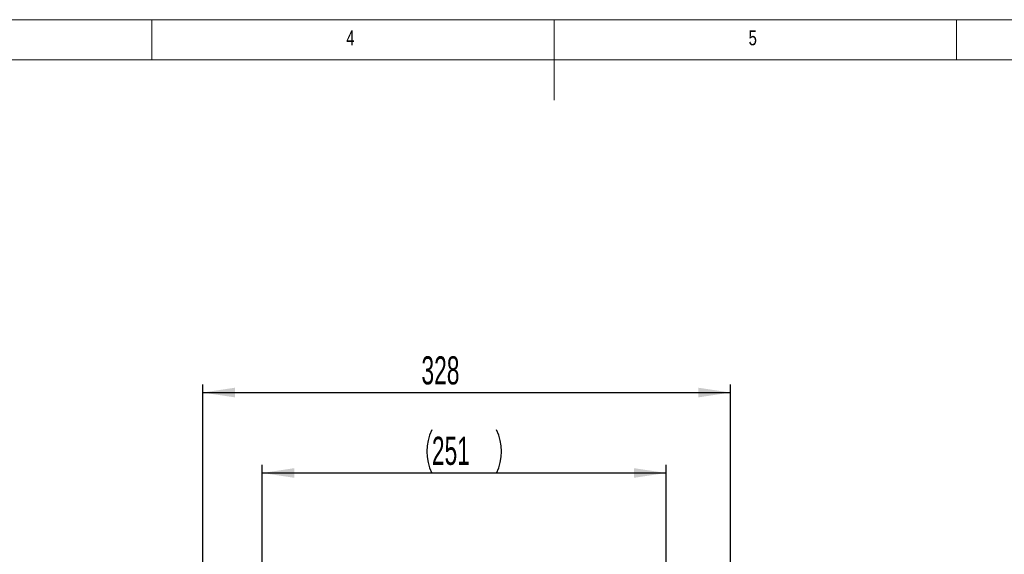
# Model space of a CAD drawing. Header units: millimetres. Extents: x 5 to 415, y 5 to 292.
# Tile 5 of 6: x 144 to 266, y 226 to 292. Entities that reach past the tile are written whole.
import ezdxf

# ---------------------------------------------------------------- set-up
doc = ezdxf.new("R2010")
doc.units = ezdxf.units.MM
doc.layers.add('FORMAT', color=7, linetype='Continuous')
doc.styles.add('SLDTEXTSTYLE0', font='TXT', dxfattribs={"width": 0.75})
doc.styles.add('SLDTEXTSTYLE1', font='TXT', dxfattribs={"width": 0.605})
doc.dimstyles.new('SLDDIMSTYLE0', dxfattribs={"dimtxt": 3.5, "dimasz": 4, "dimexe": 0, "dimexo": 0.0625, "dimgap": 0.875, "dimtad": 1, "dimlfac": 5, "dimrnd": 1e-09, "dimzin": 12, "dimdsep": 46, "dimtxsty": 'SLDTEXTSTYLE1', "dimsah": 1, "dimcen": 0.09, "dimadec": 0, "dimazin": 3, "dimtfac": 1, "dimtofl": 0, "dimtmove": 0, "dimatfit": 3, "dimfxl": 0, "dimfrac": 2, "dimtolj": 1, "dimtzin": 12, "dimarcsym": 0})

# ---------------------------------------------------------------- blocks, each defined once
blk = doc.blocks.new('*D9')
at = {"layer": 'FORMAT'}
for p, q in [((166.32, 211.5), (166.32, 246.65)), ((231.92, 189.58), (231.92, 246.65)), ((166.32, 245.65), (231.92, 245.65))]:
    blk.add_line(p, q, dxfattribs=at)
for points in [[(166.32, 245.65), (170.32, 245.05), (170.32, 246.25)], [(231.92, 245.65), (227.92, 246.25), (227.92, 245.05)]]:
    blk.add_solid(points, dxfattribs=at)
at = {"layer": 'FORMAT', "insert": (193.51, 250.16, -0.81), "char_height": 3.5, "attachment_point": 1, "style": 'SLDTEXTSTYLE1'}
blk.add_mtext('328', dxfattribs=at)
blk = doc.blocks.new('*D12')
at = {"layer": 'FORMAT'}
for p, q in [((173.72, 216.25), (173.72, 236.65)), ((223.92, 216.05), (223.92, 236.65)), ((173.72, 235.65), (223.92, 235.65))]:
    blk.add_line(p, q, dxfattribs=at)
for centre, start, end in [((200.18, 238.33), 153.4349, 206.5651), ((197.46, 238.33), 333.4349, 26.5651)]:
    blk.add_arc(centre, 6.01, start, end, dxfattribs=at)
for points in [[(173.72, 235.65), (177.72, 235.05), (177.72, 236.25)], [(223.92, 235.65), (219.92, 236.25), (219.92, 235.05)]]:
    blk.add_solid(points, dxfattribs=at)
at = {"layer": 'FORMAT', "insert": (194.81, 240.16, -0.81), "char_height": 3.5, "attachment_point": 1, "style": 'SLDTEXTSTYLE1'}
blk.add_mtext('251', dxfattribs=at)

msp = doc.modelspace()

# ---------------------------------------------------------------- linework, layer by layer
at = {"color": 7, "linetype": 'Continuous', "lineweight": 0}
for p, q in [((415, 292), (5, 292)), ((160, 287), (160, 292)), ((210, 292), (210, 282)), ((260, 287), (260, 292)), ((409.9458, 287), (10, 287))]:
    msp.add_line(p, q, dxfattribs=at)

# ---------------------------------------------------------------- texts
at = {"color": 7, "linetype": 'Continuous', "lineweight": 0, "char_height": 1.8521, "attachment_point": 1, "style": 'SLDTEXTSTYLE0'}
for s, insert in [('4', (184.1667, 290.668)), ('5', (234.1667, 290.668))]:
    msp.add_mtext(s, dxfattribs=dict(at, insert=insert))

# ---------------------------------------------------------------- dimensions: what is measured, and where the dimension line sits
at = {"layer": 'FORMAT'}
dim = msp.add_linear_dim(base=(231.9228, 245.6483), p1=(166.3228, 210.498), p2=(231.9228, 188.578), dimstyle='SLDDIMSTYLE0', dxfattribs=at)
dim.commit()
dim.dimension.update_dxf_attribs({"geometry": '*D9', "text_midpoint": (199.1228, 245.6483), "dimtype": 160})
dim = msp.add_linear_dim(base=(223.9228, 235.6483), p1=(173.7228, 215.248), p2=(223.9228, 215.048), text='(<>)', dimstyle='SLDDIMSTYLE0', dxfattribs=at)
dim.commit()
dim.dimension.update_dxf_attribs({"geometry": '*D12', "text_midpoint": (198.8228, 235.6483), "dimtype": 160})

doc.saveas('drawing.dxf')
